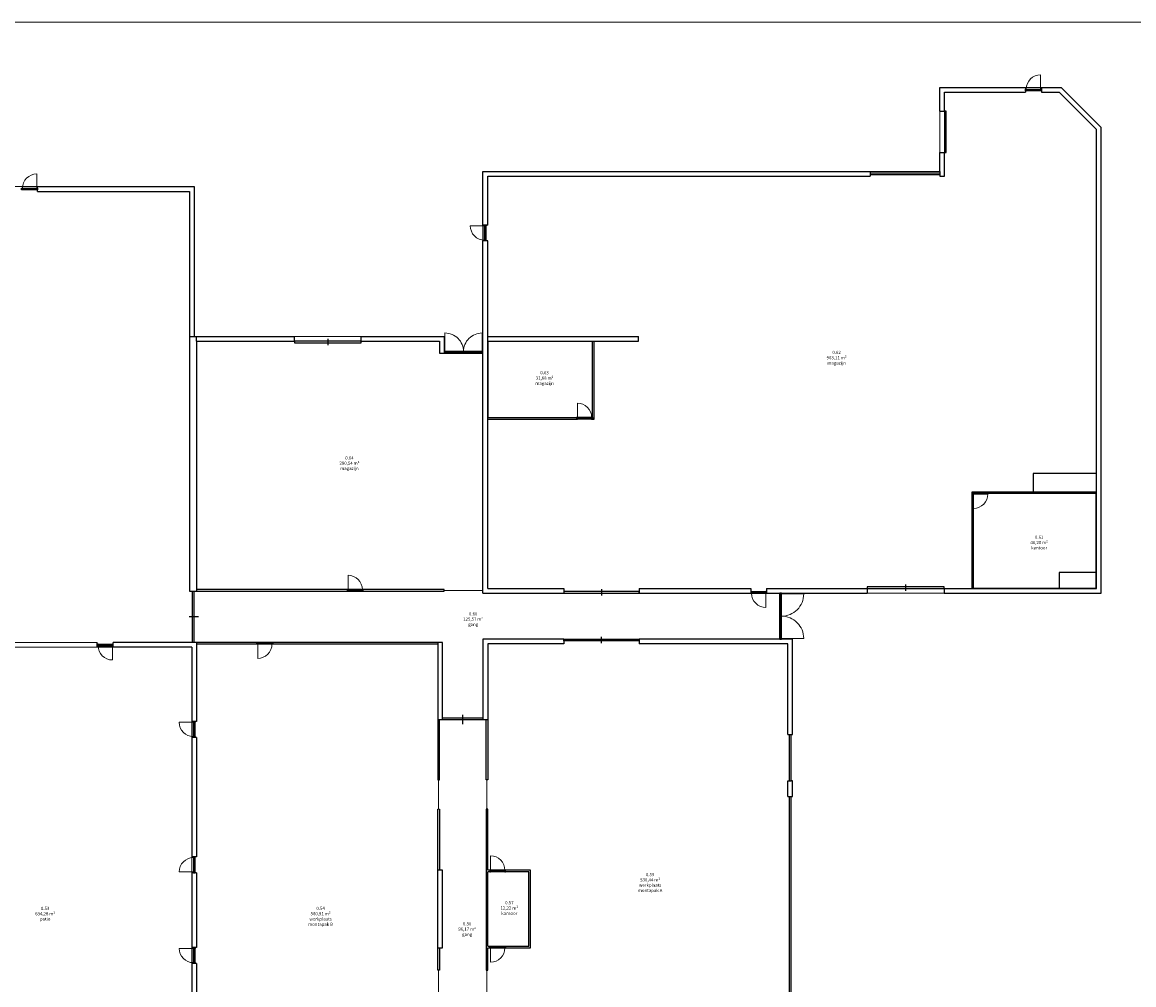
# Model space of a CAD drawing. Header units: inches. Extents: x 15 to 546804, y -66 to 267312.
# Tile 3 of 256: x 58026 to 128095, y 56945 to 117624. Entities that reach past the tile are written whole.
import ezdxf

# ---------------------------------------------------------------- set-up
doc = ezdxf.new("R2010")
doc.units = ezdxf.units.IN
doc.header["$MEASUREMENT"] = 0
doc.layers.add('Contour lijnen_2', color=7, linetype='Continuous', lineweight=9)
doc.layers.add('HVA - Contour lijnen', color=7, linetype='Continuous', lineweight=9)
doc.layers.add('LAYER20', color=7, linetype='Continuous')
doc.styles.get("Standard").update_dxf_attribs({"font": 'arial.ttf'})

# ---------------------------------------------------------------- blocks, each defined once
blk = doc.blocks.new('*U3')
at = {"color": 7}
blk.add_lwpolyline([(0, 0), (0, 700, -0.414214), (700, 0, -0.667023)], format="xyb", dxfattribs=at)
blk = doc.blocks.new('*U6')
for points in [[(0, 0), (50, 0), (50, 100), (0, 100)], [(50, 60), (950, 60), (950, 100), (50, 100)], [(950, 0), (1000, 0), (1000, 100), (950, 100)]]:
    blk.add_lwpolyline(points, close=True)
at = {"layer": 'Contour lijnen_2', "xscale": 1.286282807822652, "yscale": 1.286282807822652, "zscale": 1.286282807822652}
blk.add_blockref('*U3', (50, 100), dxfattribs=at)
blk = doc.blocks.new('*U14')
for points in [[(0, 0), (50, 0), (50, 100), (0, 100)], [(50, 60), (2400, 60), (2400, 100), (50, 100)], [(2400, 0), (2450, 0), (2450, 100), (2400, 100)]]:
    blk.add_lwpolyline(points, close=True)
at = {"layer": 'Contour lijnen_2', "color": 7}
blk.add_lwpolyline([(2400, 100), (2400, 1275, 0.414214), (1225, 100, 0.414214), (50, 1275), (50, 100)], format="xyb", dxfattribs=at)
blk = doc.blocks.new('*U10')
for points in [[(0, 0), (50, 0), (50, 100), (0, 100)], [(50, 60), (2850, 60), (2850, 100), (50, 100)], [(2850, 0), (2900, 0), (2900, 100), (2850, 100)]]:
    blk.add_lwpolyline(points, close=True)
at = {"layer": 'Contour lijnen_2', "color": 7}
blk.add_lwpolyline([(2850, 100), (2850, 1500, 0.414214), (1450, 100, 0.414214), (50, 1500), (50, 100)], format="xyb", dxfattribs=at)
blk = doc.blocks.new('*U5')
for points in [[(0, 0), (50, 0), (50, 100), (0, 100)], [(50, 60), (950, 60), (950, 100), (50, 100)], [(950, 0), (1000, 0), (1000, 100), (950, 100)]]:
    blk.add_lwpolyline(points, close=True)
at = {"layer": 'Contour lijnen_2', "xscale": 1.285714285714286, "yscale": 1.285714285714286, "zscale": 1.285714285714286}
blk.add_blockref('*U3', (50, 100), dxfattribs=at)

msp = doc.modelspace()

# ---------------------------------------------------------------- linework, layer by layer
for p, q in [((115869, 112010), (115869, 113510)), ((115869, 113510), (121269, 113510)), ((116169, 112010), (116169, 113210)), ((116169, 113210), (121269, 113210)), ((121269, 113510), (121269, 113210)), ((122269, 113510), (123519, 113510)), ((122269, 113510), (122269, 113210)), ((122269, 113210), (123395, 113210)), ((123395, 113210), (125739, 110866)), ((123519, 113510), (126039, 110990)), ((115869, 112010), (116169, 112010)), ((125739, 81930), (125739, 110866)), ((126039, 81630), (126039, 110990)), ((115869, 108210), (115869, 109410)), ((115869, 109410), (116169, 109410)), ((116169, 107910), (116169, 109410)), ((87069, 104840), (87069, 108210)), ((87069, 108210), (111469, 108210)), ((87369, 104840), (87369, 107910)), ((87369, 107910), (111469, 107910)), ((111469, 108210), (111469, 107910)), ((115869, 108110), (111469, 108110)), ((115869, 108010), (111469, 108010)), ((115869, 108210), (115869, 107910)), ((115869, 107910), (116169, 107910)), ((58990, 107260), (68869, 107260)), ((58990, 106960), (58990, 107260)), ((68869, 107260), (68869, 97810)), ((58990, 106960), (68569, 106960)), ((68569, 106960), (68569, 97810)), ((87369, 104840), (87069, 104840)), ((87069, 81630), (87069, 103840)), ((87369, 103840), (87069, 103840)), ((87369, 81930), (87369, 103840)), ((68569, 97810), (68569, 81760)), ((68569, 97810), (68869, 97810)), ((68869, 97810), (75199, 97810)), ((69019, 97510), (69019, 97810)), ((69019, 97510), (75199, 97510)), ((69019, 97510), (69019, 81760)), ((75199, 97510), (75199, 97810)), ((77299, 97660), (77299, 97410)), ((77299, 97410), (77299, 97260)), ((79399, 97810), (84619, 97810)), ((79399, 97510), (79399, 97810)), ((79399, 97510), (84319, 97510)), ((84319, 97510), (84319, 96760)), ((84619, 97810), (84619, 96760)), ((87369, 97810), (96869, 97810)), ((87369, 97510), (96869, 97510)), ((87369, 97510), (87369, 92710)), ((93969, 92710), (93969, 97510)), ((94069, 92610), (94069, 97510)), ((96869, 97510), (96869, 97810)), ((84319, 96760), (84619, 96760)), ((84619, 96860), (87069, 96860)), ((84619, 96760), (87069, 96760)), ((87369, 92710), (92969, 92710)), ((87369, 92610), (92969, 92610)), ((92969, 92710), (92969, 92610)), ((93969, 92710), (93969, 92610)), ((93969, 92610), (94069, 92610)), ((117899, 81930), (117899, 88030)), ((117899, 88030), (125699, 88030)), ((117999, 81930), (117999, 87930)), ((117999, 87930), (125699, 87930)), ((113714, 82180), (113714, 81930)), ((68569, 81760), (69019, 81760)), ((68744, 81760), (68744, 78520)), ((68844, 81760), (68844, 78520)), ((84619, 81860), (69019, 81860)), ((69019, 81760), (84619, 81760)), ((84619, 81760), (84619, 81860)), ((87069, 81630), (92159, 81630)), ((87369, 81930), (92159, 81930)), ((92159, 81930), (92159, 81630)), ((94534, 81880), (94534, 81630)), ((94534, 81630), (94534, 81480)), ((96909, 81930), (103949, 81930)), ((96909, 81930), (96909, 81630)), ((96909, 81630), (103949, 81630)), ((103949, 81930), (103949, 81630)), ((104949, 81930), (111289, 81930)), ((104949, 81930), (104949, 81630)), ((104949, 81630), (111289, 81630)), ((105789, 78730), (105789, 81630)), ((105889, 78730), (105889, 81630)), ((111289, 81930), (111289, 81630)), ((113714, 81930), (113714, 81780)), ((116139, 81930), (125739, 81930)), ((116139, 81930), (116139, 81630)), ((116139, 81630), (126039, 81630)), ((125699, 81930), (117999, 81930)), ((69134, 80140), (68554, 80140)), ((62759, 78220), (62759, 78520)), ((69019, 78520), (63759, 78520)), ((63759, 78220), (63759, 78520)), ((84219, 78520), (69019, 78520)), ((69019, 78520), (69019, 73540)), ((84519, 78520), (84219, 78520)), ((84219, 78520), (84219, 73670)), ((84519, 73670), (84519, 78520)), ((92159, 78730), (87069, 78730)), ((87069, 78730), (87069, 73670)), ((92159, 78730), (92159, 78430)), ((94534, 78730), (94534, 78880)), ((94534, 78480), (94534, 78730)), ((105789, 78730), (96909, 78730)), ((96909, 78730), (96909, 78430)), ((105889, 78730), (105789, 78730)), ((106589, 78730), (105889, 78730)), ((106589, 72730), (106589, 78730)), ((68719, 78220), (63759, 78220)), ((68719, 78220), (63759, 78220)), ((68719, 78220), (68719, 73540)), ((84219, 78420), (69019, 78420)), ((92159, 78430), (87369, 78430)), ((87369, 78430), (87369, 73670)), ((106289, 78430), (96909, 78430)), ((106289, 72730), (106289, 78430)), ((84219, 73670), (84219, 69870)), ((84219, 73670), (84519, 73670)), ((84319, 69870), (84319, 73670)), ((84519, 73770), (87069, 73770)), ((84519, 73670), (87069, 73670)), ((85794, 73380), (85794, 73960)), ((87069, 73670), (87269, 73670)), ((87269, 73670), (87369, 73670)), ((87269, 69870), (87269, 73670)), ((87369, 73670), (87369, 69870)), ((69019, 73540), (68719, 73540)), ((68719, 72540), (68719, 65010)), ((69019, 72540), (68719, 72540)), ((69019, 72540), (69019, 65010)), ((106289, 72730), (106389, 72730)), ((106389, 69810), (106389, 72730)), ((106389, 72730), (106489, 72730)), ((106489, 69810), (106489, 72730)), ((106489, 72730), (106589, 72730)), ((84219, 69870), (84319, 69870)), ((87369, 69870), (87269, 69870)), ((106289, 68810), (106289, 69810)), ((106289, 69810), (106489, 69810)), ((106589, 69810), (106489, 69810)), ((106589, 68810), (106589, 69810)), ((106289, 68810), (106489, 68810)), ((106389, 49960), (106389, 68810)), ((106489, 49960), (106489, 68810)), ((106489, 68810), (106589, 68810)), ((84219, 57870), (84219, 68020)), ((84319, 68020), (84319, 64170)), ((87369, 68020), (87269, 68020)), ((87269, 68020), (87269, 57870)), ((87369, 64170), (87369, 68020)), ((69019, 65010), (68719, 65010)), ((68719, 64010), (68719, 59290)), ((69019, 64010), (68719, 64010)), ((69019, 64010), (69019, 59290)), ((84519, 64170), (84219, 64170)), ((84519, 59270), (84519, 64170)), ((90069, 64170), (87369, 64170)), ((87369, 59370), (87369, 64070)), ((89969, 64070), (87369, 64070)), ((89969, 59370), (89969, 64070)), ((90069, 59270), (90069, 64170)), ((69019, 59290), (68719, 59290)), ((84219, 57870), (84219, 59270)), ((84219, 59270), (84519, 59270)), ((84319, 59270), (84319, 57870)), ((87369, 59370), (89969, 59370)), ((87369, 57870), (87369, 59270)), ((87369, 59270), (90069, 59270)), ((68719, 58290), (68719, 46050)), ((69019, 58290), (68719, 58290)), ((69019, 58290), (69019, 46050)), ((84319, 57870), (84219, 57870)), ((87269, 57870), (87369, 57870))]:
    msp.add_line(p, q)
for points in [[(116169, 109410), (116269, 109410), (116269, 112010), (116169, 112010)], [(92159, 81630), (96909, 81630), (96909, 81730), (92159, 81730)], [(92159, 78730), (96909, 78730), (96909, 78630), (92159, 78630)]]:
    msp.add_lwpolyline(points, close=True)
for points in [[(75199, 97510), (75199, 97410), (79399, 97410), (79399, 97510), (75199, 97510)], [(125739, 88030), (125739, 89180), (121749, 89180), (121749, 88030)], [(125739, 81930), (125739, 82930), (123389, 82930), (123389, 81930)], [(111289, 81930), (116139, 81930), (116139, 82030), (111289, 82030), (111289, 81930)]]:
    msp.add_lwpolyline(points)
at = {"layer": 'Contour lijnen_2'}
for p, q in [((62759, 78520), (6319, 78520)), ((62759, 78220), (6319, 78220)), ((62759, 78220), (49669, 78220))]:
    msp.add_line(p, q, dxfattribs=at)
for points in [[(6019, 107260), (68869, 107260), (68869, 97810), (84619, 97810), (84619, 96860), (87069, 96860), (87069, 108210), (115869, 108210), (115869, 113510), (123519, 113510), (126039, 110990), (126039, 81630), (105889, 81630), (105889, 78730), (106589, 78730), (106589, 72730), (106489, 72730), (106489, 69810), (106589, 69810), (106589, 68810), (106489, 68810), (106489, 49960)], [(57989, 107060), (58990, 107060), (58990, 106960), (68569, 106960), (68569, 81760), (68744, 81760), (68744, 78520), (63759, 78520), (63759, 78420), (62759, 78420), (62759, 78520), (35029, 78520)], [(106389, 49960), (106389, 68810), (106289, 68810), (106289, 69810), (106389, 69810), (106389, 72730), (106289, 72730), (106289, 78430), (96909, 78430), (96909, 78630), (92159, 78630), (92159, 78430), (87369, 78430), (87369, 69870), (87319, 69870), (87319, 68020), (87369, 68020), (87369, 64170), (90069, 64170), (90069, 59270), (87369, 59270), (87369, 57870), (87319, 57870), (87319, 56020)], [(49669, 78220), (62759, 78220), (62759, 78310), (62759, 78320), (63759, 78320), (63759, 78220), (68719, 78220), (68719, 73540), (68819, 73541), (68819, 72540), (68719, 72540), (68719, 65010), (68819, 65010), (68819, 64010), (68719, 64010), (68719, 59290), (68819, 59291), (68819, 58290), (68719, 58290), (68719, 46050)], [(84269, 56020), (84269, 57870), (84219, 57870), (84219, 68020), (84269, 68020), (84269, 69870), (84219, 69870), (84219, 78420), (69019, 78420), (69019, 73540), (68919, 73541), (68919, 72540), (69019, 72540), (69019, 65010), (68919, 65010), (68919, 64010), (69019, 64010), (69019, 59290), (68919, 59291), (68919, 58290), (69019, 58290), (69019, 46050)], [(84269, 56020), (84269, 57870), (84319, 57870), (84319, 59270), (84519, 59270), (84519, 64170), (84319, 64170), (84319, 68020), (84269, 68020), (84269, 69870), (84319, 69870), (84319, 73670), (87269, 73670), (87269, 69870), (87319, 69870), (87319, 68020), (87269, 68020), (87269, 57870), (87319, 57870), (87319, 56020)]]:
    msp.add_lwpolyline(points, dxfattribs=at)
for points in [[(87369, 107910), (111469, 107910), (111469, 108010), (115869, 108010), (115869, 107910), (116169, 107910), (116169, 113210), (121269, 113210), (121269, 113310), (122270, 113310), (122269, 113210), (123395, 113210), (125739, 110866), (125739, 88030), (117899, 88030), (117899, 81930), (104949, 81930), (104950, 81730), (103949, 81730), (103949, 81930), (96909, 81930), (96909, 81730), (92159, 81730), (92159, 81930), (87369, 81930), (87369, 92610), (94069, 92610), (94069, 97510), (96869, 97510), (96869, 97810), (87369, 97810), (87369, 103840), (87269, 103840), (87269, 104840), (87369, 104840)], [(69019, 97510), (84319, 97510), (84319, 96760), (87069, 96760), (87069, 81810), (84619, 81810), (84619, 81860), (69019, 81860)], [(87369, 97510), (93969, 97510), (93969, 92710), (87369, 92710)], [(117999, 81930), (125699, 81930), (125699, 87930), (117999, 87930)], [(68844, 81760), (84619, 81760), (84619, 81810), (87069, 81810), (87069, 81630), (105789, 81630), (105789, 78730), (87069, 78730), (87069, 73770), (84519, 73770), (84519, 78520), (68844, 78520)], [(49669, 78220), (68719, 78220), (68719, 44960), (49669, 44960)], [(87369, 59370), (89969, 59370), (89969, 64070), (87369, 64070)]]:
    msp.add_lwpolyline(points, close=True, dxfattribs=at)
at = {"layer": 'HVA - Contour lijnen'}
msp.add_lwpolyline([(15, 117624), (166335, 117624)], dxfattribs=at)

# ---------------------------------------------------------------- block references
at = {"xscale": -1}
for p in [(122270, 113310), (58990, 107060)]:
    msp.add_blockref('*U6', p, dxfattribs=at)
for name, p, rotation in [('*U6', (87269, 104840), 90), ('*U5', (72819, 78520), 180), ('*U6', (68919, 73541), 90), ('*U6', (68919, 59291), 90), ('*U6', (87499, 59370), 180)]:
    msp.add_blockref(name, p, dxfattribs=dict(at, rotation=rotation))
for name, p in [('*U14', (84619, 96760)), ('*U6', (92969, 92610)), ('*U5', (78519, 81760)), ('*U6', (87499, 64070))]:
    msp.add_blockref(name, p)
for name, p, rotation in [('*U6', (117899, 87930), 270), ('*U6', (104950, 81730), 180), ('*U10', (105789, 81630), 270), ('*U5', (63759, 78420), 180), ('*U6', (68919, 64010), 90.00000000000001)]:
    msp.add_blockref(name, p, dxfattribs=dict(rotation=rotation))

# ---------------------------------------------------------------- texts
at = {"layer": 'LAYER20', "char_height": 200, "attachment_point": 1}
for s, width, heights, insert in [('\\pxqc;0.62\\P963,11 m²\\Pmagazijn', 2639.93, [1193], (108041, 96910)), ('\\pxqc;0.63\\P31,68 m²\\Pmagazijn', 2639.93, [1193], (89631, 95630)), ('\\pxqc;0.64\\P280,54 m²\\Pmagazijn', 2639.93, [1193], (77331, 90260)), ('\\pxqc;0.61\\P46,20 m²\\Pkantoor', 2639.93, [1193], (120811, 85260)), ('\\pxqc;0.60\\P125,57 m²\\Pgang', 2639.93, [1193], (85131, 80430)), ('\\pxqc;0.59\\P530,44 m²\\Pwerkplaats\\Pmontapak A', 2773.23, [1445], (96221, 63990)), ('\\pxqc;0.53\\P634,28 m²\\Ppatio', 2639.93, [1193], (58151, 61860)), ('\\pxqc;0.54\\P560,91 m²\\Pwerkplaats \\Pmontapak B', 2684.57, [1416], (75491, 61860)), ('\\pxqc;0.57\\P12,22 m²\\Pkantoor', 2639.93, [1193], (87411, 62220)), ('\\pxqc;0.56\\P96,17 m²\\Pgang', 2639.93, [1193], (84751, 60890))]:
    msp.add_mtext_dynamic_manual_height_columns(s, width=width, gutter_width=12.5, heights=heights, dxfattribs=dict(at, insert=insert))

doc.saveas('drawing.dxf')
